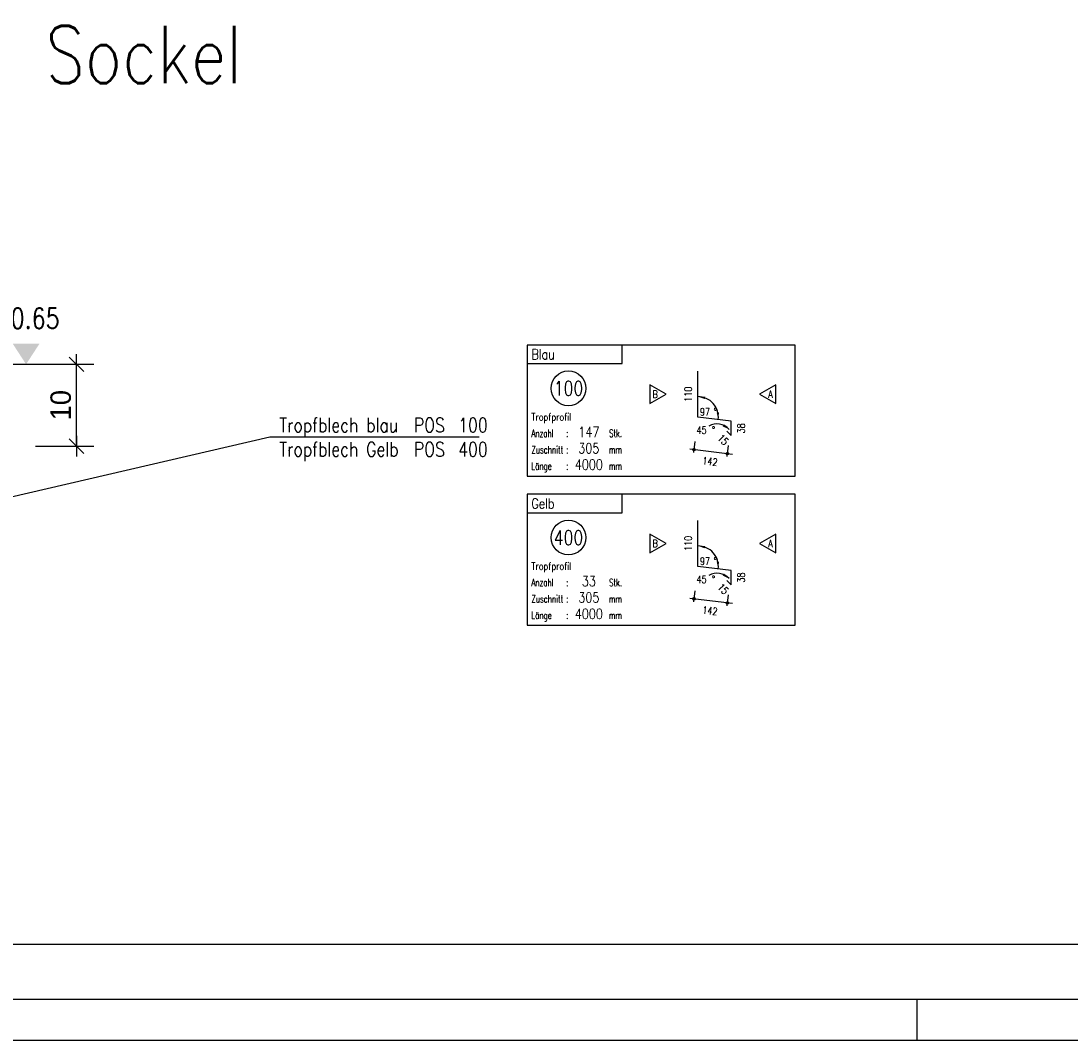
# Model space of a CAD drawing. Extents: x 0 to 238, y 0 to 168.
# Tile 8 of 31: x 64 to 90, y 0 to 25. Entities that reach past the tile are written whole.
import ezdxf
from ezdxf.enums import TextEntityAlignment as Align

# ---------------------------------------------------------------- set-up
doc = ezdxf.new("R2010")
doc.units = 0
doc.header["$LTSCALE"] = 2
doc.header["$MEASUREMENT"] = 0
doc.linetypes.add('AUSGEZOGEN', pattern=[0])
doc.layers.get('0').update_dxf_attribs({"linetype": 'CONTINUOUS'})
doc.layers.get('DEFPOINTS').update_dxf_attribs({"linetype": 'AUSGEZOGEN'})
for name, color, linetype in [('GER', 7, 'AUSGEZOGEN'), ('T__KONS', 3, 'CONTINUOUS'), ('T__KT', 7, 'AUSGEZOGEN'), ('T__RAND', 7, 'CONTINUOUS'), ('T__TEXT', 2, 'AUSGEZOGEN'), ('T__VERM', 2, 'CONTINUOUS')]:
    doc.layers.add(name, color=color, linetype=linetype)
doc.styles.add('ISOG', font='SIMPLEXD.SHX')
doc.styles.add('SIMPLEX7', font='simplexd', dxfattribs={"width": 0.7})
doc.styles.add('SIMPLEX8', font='simplexd', dxfattribs={"width": 0.8})
doc.dimstyles.new('SOFIBEMRE', dxfattribs={"dimtxt": 0.5, "dimasz": 0.05, "dimexe": 0.18, "dimexo": 0.0625, "dimgap": 0.135, "dimtad": 1, "dimdec": 0, "dimrnd": 0.001, "dimzin": 0, "dimdsep": 46, "dimtxsty": 'Standard', "dimblk1": 'SOFI-VERRE', "dimblk2": 'SOFI-VERLI', "dimsah": 1, "dimcen": 0.5, "dimse1": 1, "dimse2": 1, "dimclrd": 1, "dimclrt": 2, "dimadec": 0, "dimazin": 0, "dimtfac": 1, "dimtdec": 4, "dimtmove": 0, "dimatfit": 3, "dimldrblk": 'SOFI-VERRE', "dimfxl": 0, "dimtolj": 1, "dimtzin": 0, "dimarcsym": 0})

# ---------------------------------------------------------------- blocks, each defined once
blk = doc.blocks.new('ASO_BORDER')
at = {"color": 0, "linetype": 'ByBlock'}
blk.add_line((0, 0), (1, 0), dxfattribs=at)
blk = doc.blocks.new('SOFI-IRAN')
at = {"layer": 'T__RAND', "color": 1}
blk.add_line((81.8, -1), (81.8, 0), dxfattribs=at)
at = {"layer": 'T__RAND', "color": 0, "linetype": 'ByBlock', "xscale": 232.8, "yscale": 166.2}
blk.add_blockref('ASO_BORDER', (0, 0), dxfattribs=at)
blk = doc.blocks.new('SOFI-KOTELO')
at = {"color": 0, "linetype": 'Continuous'}
blk.add_line((0, 1.85), (0, -1.85), dxfattribs=at)
blk.add_solid([(0, 0), (1, -0.65), (1, 0.65)], dxfattribs=at)
at = {"color": 2, "linetype": 'Continuous', "style": 'SIMPLEX8', "width": 0.8}
blk.add_attdef('KOTE', text='', height=1, rotation=90.0002, dxfattribs=at).set_placement((2.25, 0), align=Align.MIDDLE)
blk = doc.blocks.new('SOFI-VERRE')
at = {"color": 0, "linetype": 'ByBlock'}
for p, q in [((0, -20), (0, 8.5)), ((-5, 0), (5, 0)), ((3.535, 3.535), (-3.535, -3.535))]:
    blk.add_line(p, q, dxfattribs=at)
blk = doc.blocks.new('SOFI-VERLI')
at = {"color": 0, "linetype": 'ByBlock'}
for p, q in [((0, 20), (0, -8.5)), ((-5, 0), (5, 0)), ((3.535, 3.535), (-3.535, -3.535))]:
    blk.add_line(p, q, dxfattribs=at)
blk = doc.blocks.new('*D585')
at = {"color": 1, "linetype": 'ByBlock'}
blk.add_line((65.262, 14.563), (65.262, 16.463), dxfattribs=at)
at = {"layer": 'DEFPOINTS', "color": 0, "linetype": 'ByBlock'}
for p in [(64.767, 16.513), (65.262, 16.513), (64.767, 14.513)]:
    blk.add_point(p, dxfattribs=at)
at = {"color": 1, "linetype": 'ByBlock', "xscale": 0.05, "yscale": 0.05, "zscale": 0.05}
for name, p, rotation in [('SOFI-VERLI', (65.262, 16.513), 90), ('SOFI-VERRE', (65.262, 14.513), 270)]:
    blk.add_blockref(name, p, dxfattribs=dict(at, rotation=rotation))
at = {"color": 2, "linetype": 'ByBlock', "insert": (64.877, 15.513), "char_height": 0.5, "attachment_point": 5, "rotation": 90}
blk.add_mtext('\\A1;10', dxfattribs=at)
blk = doc.blocks.new('KDTEXT')
at = {"layer": 'T__KT', "color": 2, "style": 'SIMPLEX8', "width": 0.8}
for tag, p in [('KD-NAME1', (0, 0.012)), ('KD-TITEL1', (0.329, 0.012)), ('KD-NAME2', (0, -0.047)), ('KD-TITEL2', (0.329, -0.047))]:
    blk.add_attdef(tag, p, '', height=0.035, dxfattribs=at)
at = {"layer": 'T__KT', "color": 3, "style": 'SIMPLEX8', "width": 0.8}
for tag, p in [('KD-POS1', (0.4373, 0.012)), ('KD-POS2', (0.4373, -0.047))]:
    blk.add_attdef(tag, p, '', height=0.035, dxfattribs=at)
blk = doc.blocks.new('KT-DREIECK')
at = {"layer": 'T__KT'}
blk.add_lwpolyline([(-0.231, 0.133), (0, -0.266), (0.231, 0.133)], close=True, dxfattribs=at)
blk = doc.blocks.new('KT-TEXTE')
at = {"layer": 'T__KT', "color": 8}
blk.add_lwpolyline([(0, -3.2), (6.541, -3.2), (6.541, 0), (0, 0)], close=True, dxfattribs=at)
blk.add_lwpolyline([(0, -0.45), (2.315, -0.45), (2.315, 0)], dxfattribs=at)
at = {"layer": 'T__KT', "color": 1}
blk.add_circle((1.006, -1.058), 0.425, dxfattribs=at)
at = {"layer": 'GER', "style": 'SIMPLEX7', "width": 0.7}
for s, p in [('Anzahl', (0.1, -2.247)), ('Zuschnitt', (0.1, -2.647)), ('Länge', (0.1, -3.047))]:
    blk.add_text(s, height=0.18, dxfattribs=at).set_placement(p)
for s, p in [('Stk.', (2.315, -2.247)), (':', (1.004, -2.247)), (':', (1.004, -2.647)), ('mm', (2.315, -2.647)), (':', (1.004, -3.047)), ('mm', (2.315, -3.047))]:
    blk.add_text(s, height=0.18, dxfattribs=at).set_placement(p, align=Align.RIGHT)
blk = doc.blocks.new('KT_SOC02')
at = {"layer": 'T__KT', "color": 11, "linetype": 'Continuous'}
for p, q in [((4.168, -1.761), (4.168, -0.641)), ((4.982, -1.861), (4.168, -1.761)), ((4.982, -2.211), (4.982, -1.861)), ((4.982, -2.211), (4.876, -2.105))]:
    blk.add_line(p, q, dxfattribs=at)
at = {"layer": 'T__KT', "color": 15}
for p, q in [((5.014, -2.671), (3.972, -2.543)), ((4.095, -2.356), (4.062, -2.624)), ((4.909, -2.456), (4.876, -2.724))]:
    blk.add_line(p, q, dxfattribs=at)
for points in [[(4.341, -1.291, 0.0583, 0, 0), (4.168, -1.261, 0.0583, 0, 0)], [(4.656, -1.647, 0.0583, 0, 0), (4.665, -1.822, 0.0583, 0, 0)], [(4.789, -1.961, 0.0583, 0, 0), (4.932, -2.062, 0.0583, 0, 0)]]:
    blk.add_lwpolyline(points, format="xyseb", dxfattribs=at)
for centre in [(4.071, -2.555), (4.885, -2.655)]:
    blk.add_circle(centre, 0.03, dxfattribs=at)
for centre, radius, start, end in [((4.168, -1.761), 0.5, 353, 90), ((4.633, -2.332), 0.403, 42.1116, 119.54)]:
    blk.add_arc(centre, radius, start, end, dxfattribs=at)
at = {"layer": 'T__KT'}
blk.add_blockref('KT-TEXTE', (0, 0), dxfattribs=at)
for p, rotation in [((3.124, -1.201), 210), ((5.94, -1.201), 30)]:
    blk.add_blockref('KT-DREIECK', p, dxfattribs=dict(at, rotation=rotation))
at = {"layer": 'T__KT', "style": 'SIMPLEX8', "width": 0.8}
for s, p in [('B', (3.124, -1.201)), ('A', (5.94, -1.201))]:
    blk.add_text(s, height=0.18, dxfattribs=at).set_placement(p, align=Align.MIDDLE)
at = {"layer": 'T__KT', "style": 'ISOG'}
for p in [(4.421, -1.724), (4.381, -2.169)]:
    blk.add_text(' %%d', height=0.18, dxfattribs=at).set_placement(p)
at = {"layer": 'T__KT', "color": 1, "style": 'SIMPLEX8', "width": 0.8}
blk.add_attdef('KT-HPOS', (0.1, -0.35), '', height=0.25, dxfattribs=at)
at = {"layer": 'T__KT', "style": 'SIMPLEX8', "width": 0.8}
for tag, flags, p in [('KT-TYP', 1, (1.485, -0.846)), ('KT-AZK', 9, (1.485, -1.271))]:
    blk.add_attdef(tag, text='', height=0.18, dxfattribs=dict(at, flags=flags)).set_placement(p, align=Align.MIDDLE_LEFT)
at = {"layer": 'T__KT', "color": 2, "style": 'SIMPLEX8', "width": 0.8}
blk.add_attdef('KT-UPOS', text='', height=0.35, dxfattribs=at).set_placement((1.006, -1.059), align=Align.MIDDLE)
at = {"layer": 'T__KT', "style": 'SIMPLEX8', "width": 0.8}
for tag, rotation, p in [('KT-Z02', 90, (3.928, -1.201)), ('KT-Z04', 90, (5.222, -2.036)), ('KT-Z03', 315, (4.784, -2.313)), ('KT-Z01', 353, (4.463, -2.845))]:
    blk.add_attdef(tag, text='', height=0.18, rotation=rotation, dxfattribs=at).set_placement(p, align=Align.MIDDLE)
at = {"layer": 'T__KT', "style": 'SIMPLEX8', "width": 0.8, "flags": 8}
blk.add_attdef('KT-NAME', (0.1, -1.847), '', height=0.18, dxfattribs=at)
at = {"layer": 'T__KT', "style": 'SIMPLEX8', "width": 0.8}
for tag, p in [('KT-W01', (4.465, -1.724)), ('KT-W02', (4.381, -2.169))]:
    blk.add_attdef(tag, text='', height=0.18, dxfattribs=at).set_placement(p, align=Align.RIGHT)
at = {"layer": 'T__KT', "color": 1, "style": 'SIMPLEX8', "width": 0.8}
for tag, p in [('KT-STK', (1.504, -2.247)), ('KT-Z', (1.504, -2.647)), ('KT-L', (1.504, -3.047))]:
    blk.add_attdef(tag, text='', height=0.25, dxfattribs=at).set_placement(p, align=Align.CENTER)

msp = doc.modelspace()

# ---------------------------------------------------------------- linework, layer by layer
at = {"layer": 'T__KT', "color": 1}
msp.add_lwpolyline([(75.102, 14.731), (69.981, 14.731), (63.058, 13.129)], dxfattribs=at)

# ---------------------------------------------------------------- block references
at = {"layer": 'DEFPOINTS', "color": 6, "linetype": 'Continuous', "xscale": 191.4579940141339, "yscale": 50.03289031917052, "zscale": 191.4579940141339}
msp.add_blockref('ASO_BORDER', (6.08, 2.339), dxfattribs=at)
at = {"layer": 'T__KONS', "color": 7}
for p, values in [((76.275, 16.983), {'KT-HPOS': 'Blau', 'KT-UPOS': '100', 'KT-STK': '147', 'KT-Z': '305', 'KT-L': '4000', 'KT-Z01': '142', 'KT-Z02': '110', 'KT-W01': '97', 'KT-NAME': 'Tropfprofil', 'KT-Z03': '15', 'KT-Z04': '38', 'KT-W02': '45'}), ((76.275, 13.336), {'KT-HPOS': 'Gelb', 'KT-UPOS': '400', 'KT-STK': '33', 'KT-Z': '305', 'KT-L': '4000', 'KT-Z01': '142', 'KT-Z02': '110', 'KT-W01': '97', 'KT-NAME': 'Tropfprofil', 'KT-Z03': '15', 'KT-Z04': '38', 'KT-W02': '45'})]:
    msp.add_blockref('KT_SOC02', p, dxfattribs=at).add_auto_attribs(values)
at = {"layer": 'T__KT', "xscale": 10, "yscale": 10, "zscale": 10}
msp.add_blockref('KDTEXT', (70.214, 14.731), dxfattribs=at).add_auto_attribs({'KD-NAME1': 'Tropfblech blau', 'KD-TITEL1': 'POS', 'KD-POS1': '100', 'KD-NAME2': 'Tropfblech Gelb ', 'KD-TITEL2': 'POS', 'KD-POS2': '400'})
at = {"layer": 'T__RAND', "color": 7, "xscale": 237.8, "yscale": 168.2}
msp.add_blockref('ASO_BORDER', (0, 0), dxfattribs=at)
at = {"layer": 'T__RAND', "color": 3, "linetype": 'Continuous'}
msp.add_blockref('SOFI-IRAN', (4, 1), dxfattribs=at)
at = {"layer": 'T__VERM', "color": 1, "linetype": 'Continuous'}
ref = msp.add_blockref('SOFI-KOTELO', (64.029, 16.513), dxfattribs=dict(at, xscale=0.5, yscale=0.5, zscale=0.5, rotation=90))
ref.add_attrib('KOTE', '+0.65', dxfattribs={"layer": '0', "color": 1, "linetype": 'Continuous', "height": 0.5, "rotation": 0.0002, "style": 'SIMPLEX8', "width": 0.8}).set_placement((64.029, 17.638), align=Align.MIDDLE)

# ---------------------------------------------------------------- texts
at = {"layer": 'T__TEXT', "color": 4, "style": 'SIMPLEX8', "width": 0.8}
msp.add_text('Sockel', height=1.4, dxfattribs=at).set_placement((64.503, 23.382))

# ---------------------------------------------------------------- dimensions: what is measured, and where the dimension line sits
at = {"layer": 'T__VERM', "color": 1, "linetype": 'Continuous'}
dim = msp.add_linear_dim(base=(65.262, 16.513), p1=(64.767, 14.513), p2=(64.767, 16.513), angle=90, text='10', dimstyle='SOFIBEMRE', override={"dimgap": 0.135}, dxfattribs=at)
dim.commit()
dim.dimension.update_dxf_attribs({"geometry": '*D585', "text_midpoint": (64.877, 15.513)})

doc.saveas('drawing.dxf')
